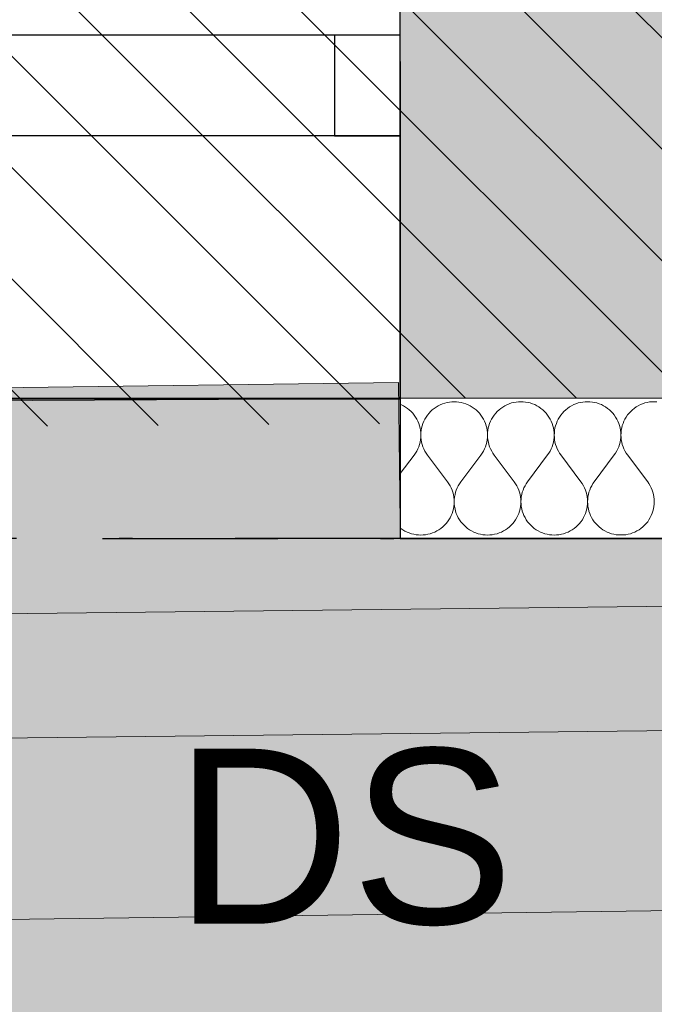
# Model space of a CAD drawing. Header units: millimetres. Extents: x -40276 to 214973, y -147941 to 35228.
# Tile 34 of 256: x -13906 to -13181, y -342 to 783. Entities that reach past the tile are written whole.
import ezdxf

# ---------------------------------------------------------------- set-up
doc = ezdxf.new("R2010")
doc.units = ezdxf.units.MM
doc.header["$MEASUREMENT"] = 0
doc.linetypes.add('Wipeout_Contour', pattern=[1000, 0, -1000])
doc.linetypes.add('Čerchovaná', pattern=[450, 200, -117.5, 15, -117.5])
for name, color, linetype in [('1._POHLED ZÁPADNÍ_2_0_plochy', 7, 'Continuous'), ('1._POHLED ZÁPADNÍ_2_2D prvky - obecné', 7, 'Continuous'), ('1._POHLED ZÁPADNÍ_2_akustické prvky', 7, 'Continuous'), ('1._POHLED ZÁPADNÍ_2_Anotace - SP', 7, 'Continuous'), ('1._POHLED ZÁPADNÍ_2_BT_ortho', 7, 'Continuous'), ('1._POHLED ZÁPADNÍ_2_Konstrukce - nosné', 7, 'Continuous'), ('1._POHLED ZÁPADNÍ_2_Nové_Konstrukce - nosné', 7, 'Continuous'), ('1._POHLED ZÁPADNÍ_2_Nové_Výplně – Řezové', 7, 'Continuous'), ('1._POHLED ZÁPADNÍ_2_Situace - terén', 7, 'Continuous'), ('1._POHLED ZÁPADNÍ_2_TZB - elektroinstalace', 7, 'Continuous'), ('1._POHLED ZÁPADNÍ_2_Výplně – Řezové', 7, 'Continuous'), ('1._POHLED ZÁPADNÍ_2_VÝTAH VAR 1', 7, 'Continuous')]:
    doc.layers.add(name, color=color, linetype=linetype)
doc.styles.add('GENEROVANÝ_STYL_1', font='txt')
doc.linetypes.add('Elektřina - Elektrické vedení NN', pattern='A,0,[5,C.3 Koordinační situační výkres1.Shx,S=0.238095,R=0,X=0,Y=0.001199],-33,0', length=33)
doc.linetypes.add('Elektřina - Sdělovací kabely - CETIN', pattern='A,0,[6,C.3 Koordinační situační výkres1.Shx,S=0.238095,R=0,X=0,Y=-3.25261e-19],-33,0', length=33)

# ---------------------------------------------------------------- blocks, each defined once
blk = doc.blocks.new('*X5', base_point=(-42174.7, -26223.7))
at = {"layer": '1._POHLED ZÁPADNÍ_2_Nové_Výplně – Řezové', "color": 21, "linetype": 'Continuous', "lineweight": 20, "true_color": 0xffaaaa}
for p, q in [((-13470, 343.2), (-13471.2, 343.7)), ((-13467.6, 342), (-13470, 343.2)), ((-13465.2, 340.6), (-13467.6, 342)), ((-13463, 339.1), (-13465.2, 340.6)), ((-13460.9, 337.3), (-13463, 339.1)), ((-13432.5, 339.1), (-13434.6, 337.4)), ((-13430.2, 340.6), (-13432.5, 339.1)), ((-13427.9, 342), (-13430.2, 340.6)), ((-13425.5, 343.2), (-13427.9, 342)), ((-13422.9, 344.3), (-13425.5, 343.2)), ((-13420.4, 345.1), (-13422.9, 344.3)), ((-13417.7, 345.8), (-13420.4, 345.1)), ((-13415.1, 346.3), (-13417.7, 345.8)), ((-13412.3, 346.6), (-13415.1, 346.3)), ((-13409.6, 346.7), (-13412.3, 346.6)), ((-13406.9, 346.6), (-13409.6, 346.7)), ((-13404.2, 346.3), (-13406.9, 346.6)), ((-13401.5, 345.8), (-13404.2, 346.3)), ((-13398.9, 345.1), (-13401.5, 345.8)), ((-13396.3, 344.3), (-13398.9, 345.1)), ((-13393.8, 343.2), (-13396.3, 344.3)), ((-13391.4, 342), (-13393.8, 343.2)), ((-13389, 340.6), (-13391.4, 342)), ((-13386.8, 339.1), (-13389, 340.6)), ((-13384.7, 337.4), (-13386.8, 339.1)), ((-13356.3, 339.1), (-13358.4, 337.4)), ((-13354, 340.6), (-13356.3, 339.1)), ((-13351.7, 342), (-13354, 340.6)), ((-13349.3, 343.2), (-13351.7, 342)), ((-13346.8, 344.3), (-13349.3, 343.2)), ((-13344.2, 345.2), (-13346.8, 344.3)), ((-13341.5, 345.8), (-13344.2, 345.2)), ((-13338.9, 346.3), (-13341.5, 345.8)), ((-13336.2, 346.6), (-13338.9, 346.3)), ((-13333.4, 346.7), (-13336.2, 346.6)), ((-13330.7, 346.6), (-13333.4, 346.7)), ((-13328, 346.3), (-13330.7, 346.6)), ((-13325.3, 345.8), (-13328, 346.3)), ((-13322.7, 345.2), (-13325.3, 345.8)), ((-13320.1, 344.3), (-13322.7, 345.2)), ((-13317.6, 343.3), (-13320.1, 344.3)), ((-13315.2, 342), (-13317.6, 343.3)), ((-13312.8, 340.7), (-13315.2, 342)), ((-13310.6, 339.1), (-13312.8, 340.7)), ((-13308.5, 337.4), (-13310.6, 339.1)), ((-13280.1, 339.1), (-13282.2, 337.4)), ((-13277.8, 340.7), (-13280.1, 339.1)), ((-13275.5, 342.1), (-13277.8, 340.7)), ((-13273.1, 343.3), (-13275.5, 342.1)), ((-13270.6, 344.3), (-13273.1, 343.3)), ((-13268, 345.2), (-13270.6, 344.3)), ((-13265.3, 345.8), (-13268, 345.2)), ((-13262.7, 346.3), (-13265.3, 345.8)), ((-13260, 346.6), (-13262.7, 346.3)), ((-13257.2, 346.7), (-13260, 346.6)), ((-13254.5, 346.6), (-13257.2, 346.7)), ((-13251.8, 346.3), (-13254.5, 346.6)), ((-13249.1, 345.9), (-13251.8, 346.3)), ((-13246.5, 345.2), (-13249.1, 345.9)), ((-13243.9, 344.3), (-13246.5, 345.2)), ((-13241.4, 343.3), (-13243.9, 344.3)), ((-13239, 342.1), (-13241.4, 343.3)), ((-13236.6, 340.7), (-13239, 342.1)), ((-13234.4, 339.1), (-13236.6, 340.7)), ((-13232.3, 337.4), (-13234.4, 339.1)), ((-13203.9, 339.1), (-13206, 337.4)), ((-13201.7, 340.7), (-13203.9, 339.1)), ((-13199.3, 342.1), (-13201.7, 340.7)), ((-13196.9, 343.3), (-13199.3, 342.1)), ((-13194.4, 344.3), (-13196.9, 343.3)), ((-13191.8, 345.2), (-13194.4, 344.3)), ((-13189.2, 345.9), (-13191.8, 345.2)), ((-13186.5, 346.4), (-13189.2, 345.9)), ((-13183.8, 346.6), (-13186.5, 346.4)), ((-13181.1, 346.7), (-13183.8, 346.6)), ((-13178.3, 346.6), (-13181.1, 346.7)), ((-13458.9, 335.5), (-13460.9, 337.3)), ((-13457, 333.5), (-13458.9, 335.5)), ((-13455.3, 331.4), (-13457, 333.5)), ((-13453.8, 329.2), (-13455.3, 331.4)), ((-13452.4, 326.8), (-13453.8, 329.2)), ((-13451.2, 324.4), (-13452.4, 326.8)), ((-13443.1, 326.8), (-13444.3, 324.4)), ((-13441.7, 329.2), (-13443.1, 326.8)), ((-13440.1, 331.4), (-13441.7, 329.2)), ((-13438.4, 333.5), (-13440.1, 331.4)), ((-13436.6, 335.5), (-13438.4, 333.5)), ((-13434.6, 337.4), (-13436.6, 335.5)), ((-13382.7, 335.5), (-13384.7, 337.4)), ((-13380.8, 333.5), (-13382.7, 335.5)), ((-13379.1, 331.4), (-13380.8, 333.5)), ((-13377.6, 329.2), (-13379.1, 331.4)), ((-13376.2, 326.8), (-13377.6, 329.2)), ((-13375, 324.4), (-13376.2, 326.8)), ((-13366.9, 326.8), (-13368.1, 324.4)), ((-13365.5, 329.2), (-13366.9, 326.8)), ((-13363.9, 331.4), (-13365.5, 329.2)), ((-13362.2, 333.5), (-13363.9, 331.4)), ((-13360.4, 335.5), (-13362.2, 333.5)), ((-13358.4, 337.4), (-13360.4, 335.5)), ((-13306.5, 335.5), (-13308.5, 337.4)), ((-13304.6, 333.5), (-13306.5, 335.5)), ((-13302.9, 331.4), (-13304.6, 333.5)), ((-13301.4, 329.2), (-13302.9, 331.4)), ((-13300, 326.9), (-13301.4, 329.2)), ((-13298.8, 324.4), (-13300, 326.9)), ((-13290.7, 326.9), (-13291.9, 324.4)), ((-13289.3, 329.2), (-13290.7, 326.9)), ((-13287.7, 331.4), (-13289.3, 329.2)), ((-13286, 333.6), (-13287.7, 331.4)), ((-13284.2, 335.5), (-13286, 333.6)), ((-13282.2, 337.4), (-13284.2, 335.5)), ((-13230.3, 335.6), (-13232.3, 337.4)), ((-13228.4, 333.6), (-13230.3, 335.6)), ((-13226.7, 331.5), (-13228.4, 333.6)), ((-13225.2, 329.2), (-13226.7, 331.5)), ((-13223.8, 326.9), (-13225.2, 329.2)), ((-13222.6, 324.4), (-13223.8, 326.9)), ((-13214.5, 326.9), (-13215.7, 324.4)), ((-13213.1, 329.2), (-13214.5, 326.9)), ((-13211.6, 331.5), (-13213.1, 329.2)), ((-13209.9, 333.6), (-13211.6, 331.5)), ((-13208, 335.6), (-13209.9, 333.6)), ((-13206, 337.4), (-13208, 335.6)), ((-13450.1, 321.9), (-13451.2, 324.4)), ((-13449.3, 319.3), (-13450.1, 321.9)), ((-13448.6, 316.6), (-13449.3, 319.3)), ((-13448.1, 314), (-13448.6, 316.6)), ((-13446.8, 316.6), (-13447.3, 314)), ((-13446.2, 319.3), (-13446.8, 316.6)), ((-13445.3, 321.9), (-13446.2, 319.3)), ((-13444.3, 324.4), (-13445.3, 321.9)), ((-13373.9, 321.9), (-13375, 324.4)), ((-13373.1, 319.3), (-13373.9, 321.9)), ((-13372.4, 316.7), (-13373.1, 319.3)), ((-13371.9, 314), (-13372.4, 316.7)), ((-13370.7, 316.7), (-13371.1, 314)), ((-13370, 319.3), (-13370.7, 316.7)), ((-13369.1, 321.9), (-13370, 319.3)), ((-13368.1, 324.4), (-13369.1, 321.9)), ((-13297.7, 321.9), (-13298.8, 324.4)), ((-13296.9, 319.3), (-13297.7, 321.9)), ((-13296.2, 316.7), (-13296.9, 319.3)), ((-13295.7, 314), (-13296.2, 316.7)), ((-13294.5, 316.7), (-13294.9, 314)), ((-13293.8, 319.3), (-13294.5, 316.7)), ((-13292.9, 321.9), (-13293.8, 319.3)), ((-13291.9, 324.4), (-13292.9, 321.9)), ((-13221.5, 321.9), (-13222.6, 324.4)), ((-13220.7, 319.4), (-13221.5, 321.9)), ((-13220, 316.7), (-13220.7, 319.4)), ((-13219.5, 314), (-13220, 316.7)), ((-13218.3, 316.7), (-13218.8, 314)), ((-13217.6, 319.4), (-13218.3, 316.7)), ((-13216.7, 321.9), (-13217.6, 319.4)), ((-13215.7, 324.4), (-13216.7, 321.9)), ((-13447.8, 311.3), (-13448.1, 314)), ((-13448.1, 303.1), (-13447.8, 305.8)), ((-13447.7, 308.5), (-13447.8, 311.3)), ((-13447.8, 305.8), (-13447.7, 308.5)), ((-13447.6, 311.3), (-13447.7, 308.5)), ((-13447.7, 308.5), (-13447.6, 305.8)), ((-13447.3, 314), (-13447.6, 311.3)), ((-13447.6, 305.8), (-13447.3, 303.1)), ((-13371.6, 311.3), (-13371.9, 314)), ((-13371.9, 303.1), (-13371.6, 305.8)), ((-13371.5, 308.6), (-13371.6, 311.3)), ((-13371.6, 305.8), (-13371.5, 308.6)), ((-13371.4, 311.3), (-13371.5, 308.6)), ((-13371.5, 308.6), (-13371.4, 305.8)), ((-13371.1, 314), (-13371.4, 311.3)), ((-13371.4, 305.8), (-13371.1, 303.1)), ((-13295.4, 311.3), (-13295.7, 314)), ((-13295.7, 303.2), (-13295.4, 305.9)), ((-13295.3, 308.6), (-13295.4, 311.3)), ((-13295.4, 305.9), (-13295.3, 308.6)), ((-13295.2, 311.3), (-13295.3, 308.6)), ((-13295.3, 308.6), (-13295.2, 305.9)), ((-13294.9, 314), (-13295.2, 311.3)), ((-13295.2, 305.9), (-13294.9, 303.2)), ((-13219.2, 311.3), (-13219.5, 314)), ((-13219.5, 303.2), (-13219.2, 305.9)), ((-13219.1, 308.6), (-13219.2, 311.3)), ((-13219.2, 305.9), (-13219.1, 308.6)), ((-13219, 311.3), (-13219.1, 308.6)), ((-13219.1, 308.6), (-13219, 305.9)), ((-13218.8, 314), (-13219, 311.3)), ((-13219, 305.9), (-13218.7, 303.2)), ((-13452.4, 290.3), (-13451.2, 292.7)), ((-13451.2, 292.7), (-13450.1, 295.2)), ((-13450.1, 295.2), (-13449.3, 297.8)), ((-13449.3, 297.8), (-13448.6, 300.4)), ((-13448.6, 300.4), (-13448.1, 303.1)), ((-13447.3, 303.1), (-13446.8, 300.4)), ((-13446.8, 300.4), (-13446.2, 297.8)), ((-13446.2, 297.8), (-13445.3, 295.2)), ((-13445.3, 295.2), (-13444.3, 292.7)), ((-13444.3, 292.7), (-13443, 290.3)), ((-13376.2, 290.3), (-13375, 292.7)), ((-13375, 292.7), (-13373.9, 295.3)), ((-13373.9, 295.3), (-13373.1, 297.8)), ((-13373.1, 297.8), (-13372.4, 300.5)), ((-13372.4, 300.5), (-13371.9, 303.1)), ((-13371.1, 303.1), (-13370.6, 300.5)), ((-13370.6, 300.5), (-13370, 297.8)), ((-13370, 297.8), (-13369.1, 295.3)), ((-13369.1, 295.3), (-13368.1, 292.7)), ((-13368.1, 292.7), (-13366.8, 290.3)), ((-13300, 290.3), (-13298.8, 292.8)), ((-13298.8, 292.8), (-13297.7, 295.3)), ((-13297.7, 295.3), (-13296.9, 297.9)), ((-13296.9, 297.9), (-13296.2, 300.5)), ((-13296.2, 300.5), (-13295.7, 303.2)), ((-13294.9, 303.2), (-13294.5, 300.5)), ((-13294.5, 300.5), (-13293.8, 297.9)), ((-13293.8, 297.9), (-13292.9, 295.3)), ((-13292.9, 295.3), (-13291.9, 292.8)), ((-13291.9, 292.8), (-13290.6, 290.3)), ((-13223.8, 290.4), (-13222.6, 292.8)), ((-13222.6, 292.8), (-13221.5, 295.3)), ((-13221.5, 295.3), (-13220.7, 297.9)), ((-13220.7, 297.9), (-13220, 300.5)), ((-13220, 300.5), (-13219.5, 303.2)), ((-13218.7, 303.2), (-13218.3, 300.5)), ((-13218.3, 300.5), (-13217.6, 297.9)), ((-13217.6, 297.9), (-13216.7, 295.3)), ((-13216.7, 295.3), (-13215.7, 292.8)), ((-13215.7, 292.8), (-13214.5, 290.4)), ((-13471.2, 264.6), (-13455.3, 285.7)), ((-13455.3, 285.7), (-13453.8, 287.9)), ((-13453.8, 287.9), (-13452.4, 290.3)), ((-13443, 290.3), (-13441.6, 287.9)), ((-13441.6, 287.9), (-13440.1, 285.7)), ((-13417.2, 255.2), (-13440.1, 285.7)), ((-13402, 255.3), (-13379.1, 285.7)), ((-13379.1, 285.7), (-13377.6, 288)), ((-13377.6, 288), (-13376.2, 290.3)), ((-13366.8, 290.3), (-13365.4, 288)), ((-13365.4, 288), (-13363.9, 285.7)), ((-13341, 255.3), (-13363.9, 285.7)), ((-13325.8, 255.3), (-13302.9, 285.8)), ((-13302.9, 285.8), (-13301.4, 288)), ((-13301.4, 288), (-13300, 290.3)), ((-13290.6, 290.3), (-13289.3, 288)), ((-13289.3, 288), (-13287.7, 285.8)), ((-13264.8, 255.3), (-13287.7, 285.8)), ((-13249.6, 255.3), (-13226.8, 285.8)), ((-13226.8, 285.8), (-13225.2, 288)), ((-13225.2, 288), (-13223.8, 290.4)), ((-13214.5, 290.4), (-13213.1, 288)), ((-13213.1, 288), (-13211.5, 285.8)), ((-13188.6, 255.3), (-13211.5, 285.8)), ((-13415.7, 253), (-13417.2, 255.2)), ((-13414.3, 250.7), (-13415.7, 253)), ((-13413.1, 248.2), (-13414.3, 250.7)), ((-13412, 245.7), (-13413.1, 248.2)), ((-13406.1, 248.2), (-13407.2, 245.7)), ((-13404.9, 250.7), (-13406.1, 248.2)), ((-13403.5, 253), (-13404.9, 250.7)), ((-13402, 255.3), (-13403.5, 253)), ((-13339.5, 253), (-13341, 255.3)), ((-13338.1, 250.7), (-13339.5, 253)), ((-13336.9, 248.3), (-13338.1, 250.7)), ((-13335.8, 245.8), (-13336.9, 248.3)), ((-13330, 248.3), (-13331, 245.8)), ((-13328.7, 250.7), (-13330, 248.3)), ((-13327.3, 253), (-13328.7, 250.7)), ((-13325.8, 255.3), (-13327.3, 253)), ((-13263.3, 253.1), (-13264.8, 255.3)), ((-13261.9, 250.7), (-13263.3, 253.1)), ((-13260.7, 248.3), (-13261.9, 250.7)), ((-13259.6, 245.8), (-13260.7, 248.3)), ((-13253.8, 248.3), (-13254.8, 245.8)), ((-13252.5, 250.7), (-13253.8, 248.3)), ((-13251.2, 253.1), (-13252.5, 250.7)), ((-13249.6, 255.3), (-13251.2, 253.1)), ((-13187.1, 253.1), (-13188.6, 255.3)), ((-13185.7, 250.7), (-13187.1, 253.1)), ((-13184.5, 248.3), (-13185.7, 250.7)), ((-13183.4, 245.8), (-13184.5, 248.3)), ((-13411.1, 243.2), (-13412, 245.7)), ((-13410.5, 240.5), (-13411.1, 243.2)), ((-13410, 237.8), (-13410.5, 240.5)), ((-13409.7, 235.1), (-13410, 237.8)), ((-13409.2, 237.8), (-13409.5, 235.1)), ((-13408.7, 240.5), (-13409.2, 237.8)), ((-13408, 243.2), (-13408.7, 240.5)), ((-13407.2, 245.7), (-13408, 243.2)), ((-13335, 243.2), (-13335.8, 245.8)), ((-13334.3, 240.5), (-13335, 243.2)), ((-13333.8, 237.9), (-13334.3, 240.5)), ((-13333.5, 235.2), (-13333.8, 237.9)), ((-13333, 237.9), (-13333.3, 235.2)), ((-13332.5, 240.5), (-13333, 237.9)), ((-13331.9, 243.2), (-13332.5, 240.5)), ((-13331, 245.8), (-13331.9, 243.2)), ((-13258.8, 243.2), (-13259.6, 245.8)), ((-13258.1, 240.6), (-13258.8, 243.2)), ((-13257.6, 237.9), (-13258.1, 240.6)), ((-13257.3, 235.2), (-13257.6, 237.9)), ((-13256.8, 237.9), (-13257.1, 235.2)), ((-13256.3, 240.6), (-13256.8, 237.9)), ((-13255.7, 243.2), (-13256.3, 240.6)), ((-13254.8, 245.8), (-13255.7, 243.2)), ((-13182.6, 243.2), (-13183.4, 245.8)), ((-13181.9, 240.6), (-13182.6, 243.2)), ((-13181.4, 237.9), (-13181.9, 240.6)), ((-13181.1, 235.2), (-13181.4, 237.9)), ((-13410.5, 224.3), (-13410, 227)), ((-13410, 227), (-13409.7, 229.7)), ((-13409.6, 232.4), (-13409.7, 235.1)), ((-13409.7, 229.7), (-13409.6, 232.4)), ((-13409.5, 235.1), (-13409.6, 232.4)), ((-13409.6, 232.4), (-13409.5, 229.7)), ((-13409.5, 229.7), (-13409.2, 227)), ((-13409.2, 227), (-13408.7, 224.3)), ((-13334.3, 224.3), (-13333.8, 227)), ((-13333.8, 227), (-13333.5, 229.7)), ((-13333.4, 232.4), (-13333.5, 235.2)), ((-13333.5, 229.7), (-13333.4, 232.4)), ((-13333.3, 235.2), (-13333.4, 232.4)), ((-13333.4, 232.4), (-13333.3, 229.7)), ((-13333.3, 229.7), (-13333, 227)), ((-13333, 227), (-13332.5, 224.3)), ((-13258.1, 224.4), (-13257.6, 227)), ((-13257.6, 227), (-13257.3, 229.7)), ((-13257.2, 232.5), (-13257.3, 235.2)), ((-13257.3, 229.7), (-13257.2, 232.5)), ((-13257.1, 235.2), (-13257.2, 232.5)), ((-13257.2, 232.5), (-13257.1, 229.7)), ((-13257.1, 229.7), (-13256.8, 227)), ((-13256.8, 227), (-13256.3, 224.4)), ((-13181.9, 224.4), (-13181.4, 227.1)), ((-13181.4, 227.1), (-13181.1, 229.8)), ((-13181, 232.5), (-13181.1, 235.2)), ((-13181.1, 229.8), (-13181, 232.5)), ((-13415.6, 211.8), (-13414.2, 214.1)), ((-13414.2, 214.1), (-13413, 216.6)), ((-13413, 216.6), (-13412, 219.1)), ((-13412, 219.1), (-13411.1, 221.7)), ((-13411.1, 221.7), (-13410.5, 224.3)), ((-13408.7, 224.3), (-13408.1, 221.7)), ((-13408.1, 221.7), (-13407.2, 219.1)), ((-13407.2, 219.1), (-13406.2, 216.6)), ((-13406.2, 216.6), (-13404.9, 214.1)), ((-13404.9, 214.1), (-13403.5, 211.8)), ((-13339.4, 211.8), (-13338, 214.2)), ((-13338, 214.2), (-13336.8, 216.6)), ((-13336.8, 216.6), (-13335.8, 219.1)), ((-13335.8, 219.1), (-13334.9, 221.7)), ((-13334.9, 221.7), (-13334.3, 224.3)), ((-13332.5, 224.3), (-13331.9, 221.7)), ((-13331.9, 221.7), (-13331, 219.1)), ((-13331, 219.1), (-13330, 216.6)), ((-13330, 216.6), (-13328.7, 214.2)), ((-13328.7, 214.2), (-13327.4, 211.8)), ((-13263.2, 211.9), (-13261.9, 214.2)), ((-13261.9, 214.2), (-13260.6, 216.6)), ((-13260.6, 216.6), (-13259.6, 219.1)), ((-13259.6, 219.1), (-13258.7, 221.7)), ((-13258.7, 221.7), (-13258.1, 224.4)), ((-13256.3, 224.4), (-13255.7, 221.7)), ((-13255.7, 221.7), (-13254.8, 219.1)), ((-13254.8, 219.1), (-13253.8, 216.6)), ((-13253.8, 216.6), (-13252.6, 214.2)), ((-13252.6, 214.2), (-13251.2, 211.9)), ((-13187.1, 211.9), (-13185.7, 214.2)), ((-13185.7, 214.2), (-13184.5, 216.6)), ((-13184.5, 216.6), (-13183.4, 219.2)), ((-13183.4, 219.2), (-13182.6, 221.7)), ((-13182.6, 221.7), (-13181.9, 224.4)), ((-13424.8, 201.9), (-13422.7, 203.6)), ((-13422.7, 203.6), (-13420.7, 205.5)), ((-13420.7, 205.5), (-13418.9, 207.5)), ((-13418.9, 207.5), (-13417.2, 209.6)), ((-13417.2, 209.6), (-13415.6, 211.8)), ((-13403.5, 211.8), (-13402, 209.6)), ((-13402, 209.6), (-13400.3, 207.5)), ((-13400.3, 207.5), (-13398.4, 205.5)), ((-13398.4, 205.5), (-13396.4, 203.6)), ((-13396.4, 203.6), (-13394.3, 201.9)), ((-13348.7, 201.9), (-13346.5, 203.6)), ((-13346.5, 203.6), (-13344.5, 205.5)), ((-13344.5, 205.5), (-13342.7, 207.5)), ((-13342.7, 207.5), (-13341, 209.6)), ((-13341, 209.6), (-13339.4, 211.8)), ((-13327.4, 211.8), (-13325.8, 209.6)), ((-13325.8, 209.6), (-13324.1, 207.5)), ((-13324.1, 207.5), (-13322.2, 205.5)), ((-13322.2, 205.5), (-13320.3, 203.6)), ((-13320.3, 203.6), (-13318.1, 201.9)), ((-13272.5, 201.9), (-13270.3, 203.6)), ((-13270.3, 203.6), (-13268.4, 205.5)), ((-13268.4, 205.5), (-13266.5, 207.5)), ((-13266.5, 207.5), (-13264.8, 209.6)), ((-13264.8, 209.6), (-13263.2, 211.9)), ((-13251.2, 211.9), (-13249.6, 209.6)), ((-13249.6, 209.6), (-13247.9, 207.5)), ((-13247.9, 207.5), (-13246.1, 205.5)), ((-13246.1, 205.5), (-13244.1, 203.7)), ((-13244.1, 203.7), (-13241.9, 201.9)), ((-13196.3, 202), (-13194.2, 203.7)), ((-13194.2, 203.7), (-13192.2, 205.5)), ((-13192.2, 205.5), (-13190.3, 207.5)), ((-13190.3, 207.5), (-13188.6, 209.6)), ((-13188.6, 209.6), (-13187.1, 211.9)), ((-13471.2, 202.4), (-13470.5, 201.9)), ((-13470.5, 201.9), (-13468.3, 200.3)), ((-13468.3, 200.3), (-13465.9, 198.9)), ((-13465.9, 198.9), (-13463.5, 197.7)), ((-13463.5, 197.7), (-13461, 196.7)), ((-13461, 196.7), (-13458.4, 195.8)), ((-13458.4, 195.8), (-13455.8, 195.2)), ((-13455.8, 195.2), (-13453.1, 194.7)), ((-13453.1, 194.7), (-13450.4, 194.4)), ((-13450.4, 194.4), (-13447.7, 194.3)), ((-13447.7, 194.3), (-13445, 194.4)), ((-13445, 194.4), (-13442.3, 194.7)), ((-13442.3, 194.7), (-13439.6, 195.2)), ((-13439.6, 195.2), (-13436.9, 195.8)), ((-13436.9, 195.8), (-13434.4, 196.7)), ((-13434.4, 196.7), (-13431.8, 197.7)), ((-13431.8, 197.7), (-13429.4, 199)), ((-13429.4, 199), (-13427.1, 200.3)), ((-13427.1, 200.3), (-13424.8, 201.9)), ((-13394.3, 201.9), (-13392.1, 200.4)), ((-13392.1, 200.4), (-13389.8, 199)), ((-13389.8, 199), (-13387.3, 197.7)), ((-13387.3, 197.7), (-13384.8, 196.7)), ((-13384.8, 196.7), (-13382.2, 195.8)), ((-13382.2, 195.8), (-13379.6, 195.2)), ((-13379.6, 195.2), (-13376.9, 194.7)), ((-13376.9, 194.7), (-13374.2, 194.4)), ((-13374.2, 194.4), (-13371.5, 194.3)), ((-13371.5, 194.3), (-13368.8, 194.4)), ((-13368.8, 194.4), (-13366.1, 194.7)), ((-13366.1, 194.7), (-13363.4, 195.2)), ((-13363.4, 195.2), (-13360.7, 195.9)), ((-13360.7, 195.9), (-13358.2, 196.7)), ((-13358.2, 196.7), (-13355.7, 197.8)), ((-13355.7, 197.8), (-13353.2, 199)), ((-13353.2, 199), (-13350.9, 200.4)), ((-13350.9, 200.4), (-13348.7, 201.9)), ((-13318.1, 201.9), (-13315.9, 200.4)), ((-13315.9, 200.4), (-13313.6, 199)), ((-13313.6, 199), (-13311.1, 197.8)), ((-13311.1, 197.8), (-13308.6, 196.7)), ((-13308.6, 196.7), (-13306, 195.9)), ((-13306, 195.9), (-13303.4, 195.2)), ((-13303.4, 195.2), (-13300.7, 194.7)), ((-13300.7, 194.7), (-13298, 194.4)), ((-13298, 194.4), (-13295.3, 194.3)), ((-13295.3, 194.3), (-13292.6, 194.4)), ((-13292.6, 194.4), (-13289.9, 194.7)), ((-13289.9, 194.7), (-13287.2, 195.2)), ((-13287.2, 195.2), (-13284.6, 195.9)), ((-13284.6, 195.9), (-13282, 196.7)), ((-13282, 196.7), (-13279.5, 197.8)), ((-13279.5, 197.8), (-13277, 199)), ((-13277, 199), (-13274.7, 200.4)), ((-13274.7, 200.4), (-13272.5, 201.9)), ((-13241.9, 201.9), (-13239.7, 200.4)), ((-13239.7, 200.4), (-13237.4, 199)), ((-13237.4, 199), (-13234.9, 197.8)), ((-13234.9, 197.8), (-13232.4, 196.8)), ((-13232.4, 196.8), (-13229.8, 195.9)), ((-13229.8, 195.9), (-13227.2, 195.2)), ((-13227.2, 195.2), (-13224.5, 194.7)), ((-13224.5, 194.7), (-13221.8, 194.4)), ((-13221.8, 194.4), (-13219.1, 194.4)), ((-13219.1, 194.4), (-13216.4, 194.4)), ((-13216.4, 194.4), (-13213.7, 194.7)), ((-13213.7, 194.7), (-13211, 195.2)), ((-13211, 195.2), (-13208.4, 195.9)), ((-13208.4, 195.9), (-13205.8, 196.8)), ((-13205.8, 196.8), (-13203.3, 197.8)), ((-13203.3, 197.8), (-13200.8, 199)), ((-13200.8, 199), (-13198.5, 200.4)), ((-13198.5, 200.4), (-13196.3, 202))]:
    blk.add_line(p, q, dxfattribs=at)

msp = doc.modelspace()

# ---------------------------------------------------------------- hatches: boundary and pattern name
at = {"layer": '1._POHLED ZÁPADNÍ_2_0_plochy', "linetype": 'Continuous', "lineweight": 0, "true_color": 0x725616}
msp.add_hatch(color=46, dxfattribs=at).paths.add_polyline_path([(-40276.1, 380), (-40276.1, -1043.7), (-26430.1, -1753.8), (-207.8, -1407.2, 0.378179), (2221.6, 744.4), (1454.6, 22244.4), (546.8, 28172), (-1346.6, 35227.5), (-3442.1, 35227.5), (-1029.2, 25664.9), (-238.4, 17796), (-239.2, 14109.2), (861.4, 14093.7), (783, 8563.1), (-240.5, 8577.6), (-242.4, 270.4), (-4572.2, 250.2), (-4572.6, 350.6), (-5872.7, 344.6), (-5872.2, 244.2), (-7761, 235.3), (-7759.9, 351.1), (-8809.8, 361.3), (-8811.1, 230.4), (-11400.3, 218.3), (-11400.4, 351.1), (-12450.4, 350.8), (-12450.3, 213.4), (-13471.2, 208.7), (-13473.3, 368.5), (-14863.3, 349.9), (-14861.3, 202.2), (-20482.2, 176), (-20484.8, 349.9), (-26651.8, 257.8), (-26680.1, 83.4), (-26744.6, -483.5), (-39550, 311.2)])
at = {"layer": '1._POHLED ZÁPADNÍ_2_0_plochy', "linetype": 'Continuous', "lineweight": 20, "true_color": 0xffaaaa}
h = msp.add_hatch(dxfattribs=at)
h.set_pattern_fill('Izolační_tvárnice_0002', color=21, style=0, pattern_type=2)
h.set_pattern_definition([(315, (-10360.18, 9405.31), (63.6396, 63.6396), [])])
h.paths.add_polyline_path([(-10906.3, 18690.2), (-10970.7, 9084.1), (-20311.4, 10009.9), (-20479.4, 269.7), (-242.3, 419.8), (-238.4, 17796)])
at = {"layer": '1._POHLED ZÁPADNÍ_2_Výplně – Řezové', "linetype": 'Continuous', "lineweight": 13}
msp.add_hatch(color=254, dxfattribs=at).paths.add_polyline_path([(-12451.7, 1010.8), (-13471.4, 1010.5), (-13471.2, 350.5), (-12451.5, 350.8)])

# ---------------------------------------------------------------- linework, layer by layer
at = {"layer": '1._POHLED ZÁPADNÍ_2_0_plochy', "color": 7, "linetype": 'Continuous', "lineweight": 13, "flags": 128}
msp.add_lwpolyline([(-8811.1, 230.4), (-11400.3, 218.3), (-11400.4, 351.1), (-12450.4, 350.8), (-12450.3, 213.4), (-13471.2, 208.7), (-13473.3, 368.5), (-14863.3, 349.9), (-14861.3, 202.2), (-20482.2, 176), (-20484.8, 349.9), (-26651.8, 257.8)], dxfattribs=at)
at = {"layer": '1._POHLED ZÁPADNÍ_2_Konstrukce - nosné', "color": 7, "linetype": 'Continuous', "lineweight": 25}
for p, q in [((-13471.3, 765.5), (-13471.4, 1010.5)), ((-13471.3, 650.5), (-13471.3, 765.5)), ((-13471.2, 350.5), (-13471.3, 650.5))]:
    msp.add_line(p, q, dxfattribs=at)
at = {"layer": '1._POHLED ZÁPADNÍ_2_Nové_Konstrukce - nosné', "color": 1, "linetype": 'Continuous', "lineweight": 25}
for p, q in [((-13471.3, 765.5), (-13471.4, 1010.5)), ((-13471.3, 765.5), (-14861.3, 765.1)), ((-13471.3, 765.5), (-13546.3, 765.4)), ((-13546.3, 765.4), (-13546.3, 650.4)), ((-13471.3, 650.5), (-13471.3, 765.5)), ((-13471.3, 650.5), (-13471.3, 765.5)), ((-13471.3, 650.5), (-13471.3, 765.5)), ((-13471.3, 650.5), (-14861.3, 650.1)), ((-13546.3, 650.4), (-13471.3, 650.5)), ((-13471.2, 350.5), (-13471.3, 650.5)), ((-13471.2, 350.5), (-14861.2, 350.1))]:
    msp.add_line(p, q, dxfattribs=at)
at = {"layer": '1._POHLED ZÁPADNÍ_2_Situace - terén', "color": 8, "linetype": 'Continuous', "lineweight": 13, "flags": 128}
for points in [[(-20481.5, 312.5), (-20481.5, 349.7), (-13608.2, 349.7)], [(-13471.2, 350.5), (-13214.3, 349.7), (-13608.2, 349.7)]]:
    msp.add_lwpolyline(points, close=True, dxfattribs=at)
at = {"layer": '1._POHLED ZÁPADNÍ_2_TZB - elektroinstalace', "color": 8, "linetype": 'Elektřina - Elektrické vedení NN', "lineweight": 20, "flags": 128}
msp.add_lwpolyline([(-1346.3, 35227.5), (900.6, 26571.5), (-7206.5, 26363.2), (-7202.5, 26164.2), (-7197.4, 25963.6), (964.7, 26173.8), (1477, 18146.4), (1119.1, 12646), (865.1, 3759.9), (10.4, -12.8), (-2641, 90.4), (-16214.6, -63.7), (-16356.1, 222.5)], dxfattribs=at)
at = {"layer": '1._POHLED ZÁPADNÍ_2_TZB - elektroinstalace', "color": 8, "linetype": 'Elektřina - Sdělovací kabely - CETIN', "lineweight": 20, "flags": 128}
msp.add_lwpolyline([(-16338, -277.4), (-10401.6, -197.7)], dxfattribs=at)
at = {"layer": '1._POHLED ZÁPADNÍ_2_VÝTAH VAR 1', "color": 1, "linetype": 'Čerchovaná', "lineweight": 25}
for p, q in [((-13459.8, 190.4), (-14861.2, 190.1)), ((-13811.2, 190.4), (-13459.8, 190.4))]:
    msp.add_line(p, q, dxfattribs=at)

# ---------------------------------------------------------------- texts
at = {"layer": '1._POHLED ZÁPADNÍ_2_Anotace - SP', "color": 1, "linetype": 'Continuous', "lineweight": 25, "insert": (-13535.3, -151.2), "char_height": 200, "attachment_point": 5, "style": 'GENEROVANÝ_STYL_1'}
msp.add_mtext('\\A1;{\\pqc;\\fArial|b0|i0|c238|p38;DS}', dxfattribs=at)

# ---------------------------------------------------------------- next in the draw order: wipeouts: each hides what was drawn before it
at = {"color": 254, "linetype": 'Wipeout_Contour', "lineweight": 0, "ltscale": 51855.726903}
msp.add_wipeout([(-12450.6, 350.8), (-13471.2, 350.5), (-13471.2, 190.5), (-12450.5, 190.8)], dxfattribs=at).dxf.layer = '1._POHLED ZÁPADNÍ_2_Nové_Výplně – Řezové'

# ---------------------------------------------------------------- next in the draw order: linework, layer by layer
at = {"layer": '1._POHLED ZÁPADNÍ_2_2D prvky - obecné', "color": 7, "linetype": 'Continuous', "lineweight": 25}
msp.add_line((-12450.4, 350.8), (-13471.2, 350.5), dxfattribs=at)
at = {"layer": '1._POHLED ZÁPADNÍ_2_akustické prvky', "color": 1, "linetype": 'Continuous', "lineweight": 35}
msp.add_line((-12450.3, 190.3), (-13471.2, 190.5), dxfattribs=at)
at = {"layer": '1._POHLED ZÁPADNÍ_2_BT_ortho', "color": 142, "linetype": 'Continuous', "lineweight": 20, "true_color": 0x0080c0, "flags": 128}
msp.add_lwpolyline([(-244.4, 253.6), (-15793.1, 84.2)], dxfattribs=at)
at = {"layer": '1._POHLED ZÁPADNÍ_2_Nové_Konstrukce - nosné', "color": 1, "linetype": 'Continuous', "lineweight": 25}
for q in [(-13471.2, 190.5), (-13471.2, 350.5), (-13471.2, 350.5), (-13471.2, 190.5)]:
    msp.add_line((-13471.3, 735.5), q, dxfattribs=at)

# ---------------------------------------------------------------- next in the draw order: block references
at = {"layer": '1._POHLED ZÁPADNÍ_2_0_plochy', "color": 9, "linetype": 'Continuous', "lineweight": 13}
msp.add_blockref('*X5', (-42174.7, -26223.7), dxfattribs=at)

doc.saveas('drawing.dxf')
